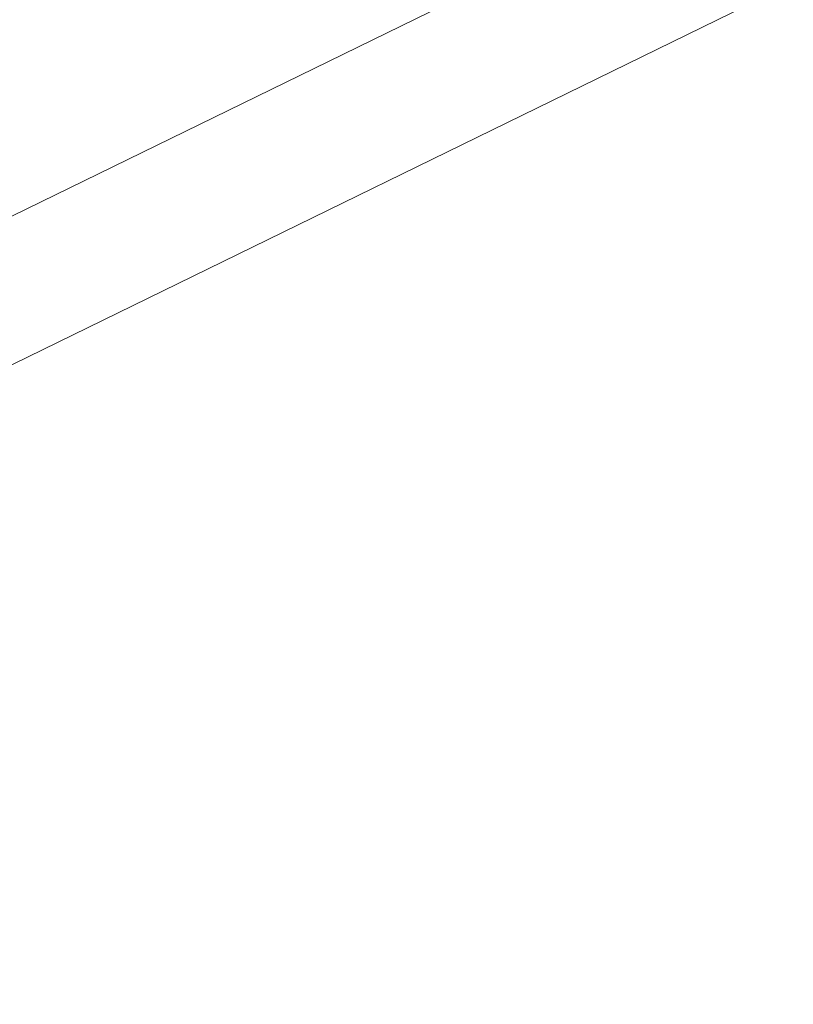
# Model space of a CAD drawing. Extents: x 6414462 to 20492237, y 5756825 to 17376351.
# Tile 39 of 127: x 6497753.689 to 6497754.037, y 5809738.541 to 5809738.984. Entities that reach past the tile are written whole.
import ezdxf

# ---------------------------------------------------------------- set-up
doc = ezdxf.new("R2010")
doc.units = 0
doc.layers.add('A-FLOR', color=7, linetype='Continuous', lineweight=5)
doc.layers.add('A-WALL', color=7, linetype='Continuous', lineweight=35)

msp = doc.modelspace()

# ---------------------------------------------------------------- linework, layer by layer
at = {"layer": 'A-FLOR'}
msp.add_line((6497755.843436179, 5809739.882603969, 0.09999999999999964), (6497751.539848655, 5809737.780594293, 0.09999999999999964), dxfattribs=at)
at = {"layer": 'A-WALL', "lineweight": 5}
msp.add_line((6497755.871016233, 5809739.962849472, 0.09999999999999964), (6497751.459603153, 5809737.808174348, 0.09999999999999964), dxfattribs=at)

doc.saveas('drawing.dxf')
